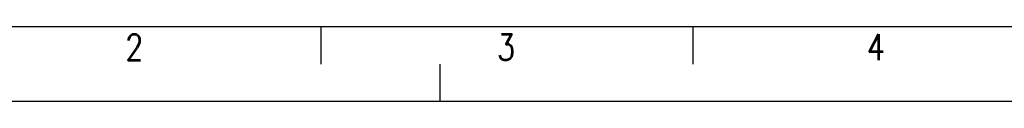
# Model space of a CAD drawing. Header units: millimetres. Extents: x 0 to 420, y 0 to 297.
# Tile 2 of 20: x 74 to 206, y 0 to 10. Entities that reach past the tile are written whole.
import ezdxf

# ---------------------------------------------------------------- set-up
doc = ezdxf.new("R2010")
doc.units = ezdxf.units.MM
doc.header["$LTSCALE"] = 23.1
doc.layers.get('0').update_dxf_attribs({"linetype": 'CONTINUOUS'})
doc.styles.get("Standard").update_dxf_attribs({"font": 'SIMPLEX.SHX', "width": 0.8})

msp = doc.modelspace()

# ---------------------------------------------------------------- linework, layer by layer
at = {"color": 7}
for p, q in [((410, 10), (25, 10)), ((114, 10), (114, 5)), ((164, 10), (164, 5)), ((130, 5), (130, 0)), ((0, 0), (420, 0))]:
    msp.add_line(p, q, dxfattribs=at)

# ---------------------------------------------------------------- texts
at = {"color": 8, "char_height": 3.5, "width": 2.8, "attachment_point": 1, "line_spacing_factor": 0.9}
for s, insert in [('2', (87.728375, 9)), ('3', (137.6808, 9)), ('4', (187.382673, 9))]:
    msp.add_mtext(s, dxfattribs=dict(at, insert=insert))

doc.saveas('drawing.dxf')
